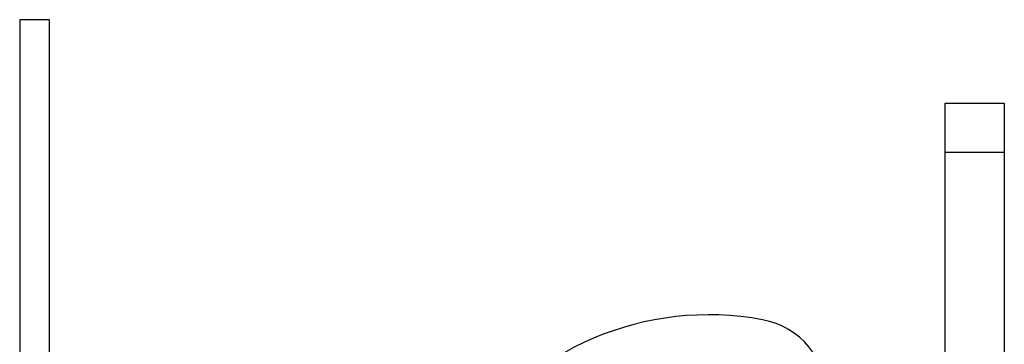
# Model space of a CAD drawing. Header units: millimetres. Extents: x -225 to 131, y -98 to 282.
# Tile 6 of 21: x -225 to -125, y -1 to 32. Entities that reach past the tile are written whole.
import ezdxf

# ---------------------------------------------------------------- set-up
doc = ezdxf.new("R2010")
doc.units = ezdxf.units.MM

msp = doc.modelspace()

# ---------------------------------------------------------------- linework, layer by layer
at = {"color": 7, "linetype": 'Continuous', "lineweight": 25}
for p, q in [((-222.5, 32.5), (-225.5, 32.5)), ((-225.5, 32.5), (-225.5, -87.5)), ((-222.5, 32.5), (-222.5, -87.5)), ((-131.5, -12.5), (-131.5, 24)), ((-131.5, 24), (-125.5, 24)), ((-125.5, 24), (-125.5, -10.5)), ((-125.5, 19), (-131.5, 19))]:
    msp.add_line(p, q, dxfattribs=at)
for centre, radius, start, end in [((-155.5, -27.5), 30, 79.5243, 280.4757), ((-151.5, -5.87), 8, 0, 79.5243)]:
    msp.add_arc(centre, radius, start, end, dxfattribs=at)

doc.saveas('drawing.dxf')
